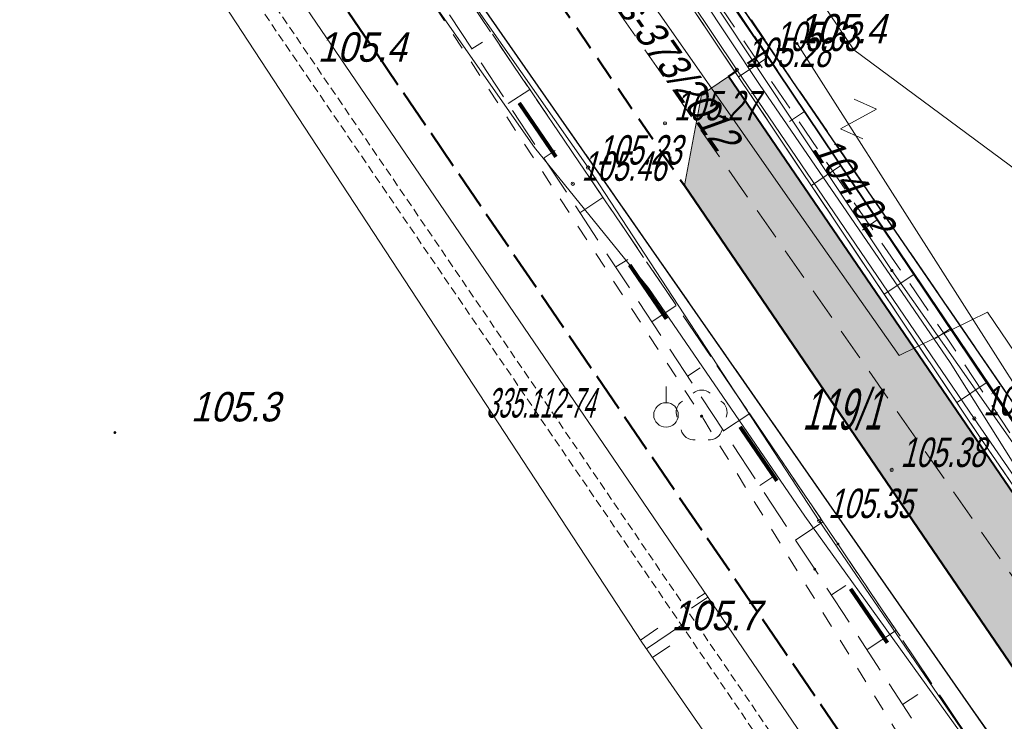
# Model space of a CAD drawing. Extents: x 6530721 to 6531385, y 5978377 to 5979143.
# Tile 56 of 146: x 6530954 to 6530984, y 5978766 to 5978787. Entities that reach past the tile are written whole.
import ezdxf

# ---------------------------------------------------------------- set-up
doc = ezdxf.new("R2010")
doc.units = 0
doc.set_wipeout_variables(frame=1)
for name, pattern in [('AB_rokocin 2014-08-13 AC2004$0$0.5_0.5', [1, 0.5, -0.5]), ('AB_rokocin 2014-08-13 AC2004$0$1.0_0.5', [1.5, 1, -0.5]), ('AB_rokocin 2014-08-13 AC2004$0$1.5_0.5', [2, 1.5, -0.5]), ('AB_rokocin 2014-08-13 AC2004$0$823-500', [1.75, 1.25, -0.5]), ('AB_rokocin 2014-08-13 AC2004$0$l217_500', [2, 1.5, -0.5]), ('AB_rokocin 2014-08-13 AC2004$0$l219_500', [0]), ('ACAD_ISO02W100', [15, 12, -3]), ('DASHED2', [0.375, 0.25, -0.125]), ('HIDDEN', [0.375, 0.25, -0.125])]:
    doc.linetypes.add(name, pattern=pattern)
for name, color, linetype, lineweight in [('A-T-OŚ-LBAT-FILL', 7, 'Continuous', 15), ('A-T-OŚ-LR1-CUT', 7, 'Continuous', 15), ('AB-chodnik obrzeża', 30, 'Continuous', 40), ('AB-krawędzie', 7, 'ACAD_ISO02W100', 50), ('AB-krawężnik', 7, 'Continuous', 50), ('AB-krawężnik obniżony', 34, 'DASHED2', 50), ('AB-pobocze', 191, 'Continuous', 20), ('AB-wymiarowa', 7, 'Continuous', 30), ('AB-wyp.ścieżka', 31, 'Continuous', 15), ('AB-zjazd krawędzie', 130, 'Continuous', 18), ('AB_rokocin 2014-08-13 AC2004$0$!arkusz4', 7, 'Continuous', 18), ('AB_rokocin 2014-08-13 AC2004$0$131-Opis punktu osnowy pomiarowej', 7, 'Continuous', 18), ('AB_rokocin 2014-08-13 AC2004$0$131-Punkt osnowy pomiarowej', 7, 'Continuous', 18), ('AB_rokocin 2014-08-13 AC2004$0$211-Nr działki', 7, 'Continuous', 18), ('AB_rokocin 2014-08-13 AC2004$0$217-Granica konturu klasyfikcyjnego', 7, 'Continuous', 18), ('AB_rokocin 2014-08-13 AC2004$0$218-Granica użytku', 7, 'Continuous', 18), ('AB_rokocin 2014-08-13 AC2004$0$219-Linia granicy', 7, 'Continuous', 18), ('AB_rokocin 2014-08-13 AC2004$0$623-Punkt rzędnej przewodu-SGPOD', 7, 'Continuous', 18), ('AB_rokocin 2014-08-13 AC2004$0$623-Punkt rzędnej przewodu-SGPOD-Atr2', 7, 'Continuous', 18), ('AB_rokocin 2014-08-13 AC2004$0$820-Skarpa nieumocniona', 7, 'Continuous', 18), ('AB_rokocin 2014-08-13 AC2004$0$823-Szczyt skarpy nieumocninej', 7, 'Continuous', 18), ('AB_rokocin 2014-08-13 AC2004$0$824-Podnóże skarpy nieumocninej', 7, 'Continuous', 18), ('AB_rokocin 2014-08-13 AC2004$0$903-Żywopłot', 7, 'Continuous', 18), ('AB_rokocin 2014-08-13 AC2004$0$991-Przehaczenie', 7, 'Continuous', 18), ('AB_rokocin 2014-08-13 AC2004$0$drzewo liściaste (punkt)', 7, 'Continuous', 18), ('AB_rokocin 2014-08-13 AC2004$0$krawężnik (linia)', 7, 'Continuous', 18), ('AB_rokocin 2014-08-13 AC2004$0$kółeczka', 1, 'Continuous', 18), ('AB_rokocin 2014-08-13 AC2004$0$ogrodzenie trwałe (linia)', 7, 'Continuous', 18), ('AB_rokocin 2014-08-13 AC2004$0$przewód elektroenergetyczny - projektowany (linia)-SE', 7, 'Continuous', 18), ('AB_rokocin 2014-08-13 AC2004$0$przewód gazowy (linia)-SG', 7, 'Continuous', 18), ('AB_rokocin 2014-08-13 AC2004$0$przewód kanalizacyjny - projektowany (linia)-SK', 7, 'Continuous', 18), ('AB_rokocin 2014-08-13 AC2004$0$przewód kanalizacyjny - projektowany (linia)-SK-Atr1', 7, 'Continuous', 18), ('AB_rokocin 2014-08-13 AC2004$0$przewód telekomunikacyjny (linia)-STPOD', 7, 'Continuous', 18), ('AB_rokocin 2014-08-13 AC2004$0$przewód wodociągowy (linia)-SW', 7, 'Continuous', 18), ('AB_rokocin 2014-08-13 AC2004$0$punkt wysokościowy naturalny', 7, 'Continuous', 18), ('AB_rokocin 2014-08-13 AC2004$0$punkt wysokościowy naturalny-Atr2', 7, 'Continuous', 18), ('AB_rokocin 2014-08-13 AC2004$0$punkt wysokościowy sztuczny', 7, 'Continuous', 18), ('AB_rokocin 2014-08-13 AC2004$0$wysokosci_asfalt', 7, 'Continuous', 18), ('ARDPLAN-2D-LBAT', 7, 'Continuous', 18), ('ARDPLAN-2D-LR1', 7, 'HIDDEN', 18), ('ARDPLAN-2D-LR2', 7, 'HIDDEN', 18), ('asf', 7, 'Continuous', 18), ('płot', 1, 'Continuous', 18)]:
    doc.layers.add(name, color=color, linetype=linetype, lineweight=lineweight)
doc.layers.add('gaOzPoziome', color=7, linetype='Continuous')
doc.styles.add('AB_rokocin 2014-08-13 AC2004$0$Standard', font='txt')
doc.linetypes.add('AB_rokocin 2014-08-13 AC2004$0$902-500', pattern='A,3.75,0,[1,ksztalty.shx,S=0.5,R=0,X=0,Y=0],3.75', length=7.5)
doc.linetypes.add('AB_rokocin 2014-08-13 AC2004$0$903-500', pattern='A,0,-0.001,0,[6,ksztalty.shx,S=0.667,R=0,X=0,Y=0],-3', length=3.001)

# ---------------------------------------------------------------- blocks, each defined once
blk = doc.blocks.new('Slope Pattern - Lines - Short')
for p, q in [((0, 25), (50, 25)), ((0, 0), (100, 0)), ((0, -25), (50, -25))]:
    blk.add_line(p, q)
blk.add_point((125, 0))
blk = doc.blocks.new('Slope Pattern - Lines')
for p, q in [((0, 25), (50, 25)), ((0, 0), (100, 0)), ((0, -25), (50, -25))]:
    blk.add_line(p, q)
blk = doc.blocks.new('AB_rokocin 2014-08-13 AC2004$0$WSP')
at = {"layer": 'AB_rokocin 2014-08-13 AC2004$0$kółeczka', "color": 0, "linetype": 'Continuous'}
blk.add_circle((0, 0), 0.1, dxfattribs=at)
blk = doc.blocks.new('AB_rokocin 2014-08-13 AC2004$0$PW01')
at = {"linetype": 'Continuous', "lineweight": 13}
h = blk.add_hatch(color=0, dxfattribs=at)
edge = h.paths.add_edge_path()
edge.add_arc((0, 0), 0.045, 0, 360)
blk = doc.blocks.new('AB_rokocin 2014-08-13 AC2004$0$131')
at = {"color": 0, "linetype": 'Continuous', "lineweight": 13}
blk.add_line((0, 0.375), (0, 0.875), dxfattribs=at)
blk.add_circle((0, 0), 0.375, dxfattribs=at)
blk = doc.blocks.new('AB_rokocin 2014-08-13 AC2004$0$OP021')
at = {"linetype": 'Continuous', "lineweight": 13}
h = blk.add_hatch(color=0, dxfattribs=at)
edge = h.paths.add_edge_path()
edge.add_arc((0, 0), 0.05, 0, 360)
at = {"color": 0, "linetype": 'Continuous', "lineweight": 13}
for centre, start, end in [((0, 0.4), 49.272, 130.728), ((-0.38, 0.124), 121.308, 202.548), ((0.38, 0.124), 337.452, 58.692), ((-0.235, -0.324), 193.221, 274.871), ((0.235, -0.324), 265.129, 346.779)]:
    blk.add_arc(centre, 0.4, start, end, dxfattribs=at)
blk = doc.blocks.new('AB_rokocin 2014-08-13 AC2004$0$PW02')
at = {"linetype": 'Continuous', "lineweight": 13}
h = blk.add_hatch(color=0, dxfattribs=at)
edge = h.paths.add_edge_path()
edge.add_arc((0, 0), 0.045, 0, 360)
blk = doc.blocks.new('AB_rokocin 2014-08-13 AC2004$0$991')
at = {"color": 0, "linetype": 'Continuous', "lineweight": 0}
for p, q in [((-0.375, 0.5), (0.375, 0.5)), ((-0.375, -0.5), (0.375, 0.5)), ((-0.375, -0.5), (0.375, -0.5))]:
    blk.add_line(p, q, dxfattribs=at)
blk = doc.blocks.new('AB_rokocin 2014-08-13 AC2004$0$621')
at = {"linetype": 'Continuous', "lineweight": 0}
h = blk.add_hatch(color=0, dxfattribs=at)
edge = h.paths.add_edge_path()
edge.add_arc((0, 0), 0.05, 0, 360)
blk = doc.blocks.new('AB_rokocin 2014-08-13 AC2004')
at = {"layer": 'AB_rokocin 2014-08-13 AC2004$0$217-Granica konturu klasyfikcyjnego', "color": 3, "linetype": 'AB_rokocin 2014-08-13 AC2004$0$l217_500', "lineweight": 18, "flags": 128}
for points in [[(6530922.5, 5978853.8), (6530986.03, 5978762.59)], [(6530922.5, 5978853.8), (6530986.03, 5978762.59)], [(6530974.8, 5978790.13), (6530987.22, 5978772)], [(6530974.8, 5978790.13), (6530987.22, 5978772)]]:
    blk.add_lwpolyline(points, dxfattribs=at)
at = {"layer": 'AB_rokocin 2014-08-13 AC2004$0$218-Granica użytku', "color": 7, "linetype": 'AB_rokocin 2014-08-13 AC2004$0$0.5_0.5', "lineweight": 18, "flags": 128}
blk.add_lwpolyline([(6531001.17, 5978721.69), (6531000.63, 5978732.43), (6530996.15, 5978739.32), (6530984.93, 5978759.47), (6530975.19, 5978775.23), (6530966.02, 5978789.33), (6530947.12, 5978815.35), (6530930.04, 5978841.98), (6530914.21, 5978864.57), (6530909.23, 5978867.86), (6530906.17, 5978863.28), (6530898.76, 5978839.04), (6530885.52, 5978810.89), (6530874.76, 5978788), (6530855.37, 5978751.06), (6530836.1, 5978722.27), (6530827.283, 5978708.346)], dxfattribs=at)
at = {"layer": 'AB_rokocin 2014-08-13 AC2004$0$219-Linia granicy', "color": 92, "linetype": 'AB_rokocin 2014-08-13 AC2004$0$l219_500', "lineweight": 30, "flags": 128}
for points in [[(6530986.03, 5978762.59), (6530922.5, 5978853.8)], [(6530986.03, 5978762.59), (6530922.5, 5978853.8)], [(6530987.22, 5978772), (6530974.8, 5978790.13)], [(6530987.22, 5978772), (6530974.8, 5978790.13)]]:
    blk.add_lwpolyline(points, dxfattribs=at)
at = {"layer": 'AB_rokocin 2014-08-13 AC2004$0$820-Skarpa nieumocniona', "color": 252, "linetype": 'Continuous', "lineweight": 18}
for p, q in [((6530968.16, 5978786.48), (6530968.49, 5978786.68)), ((6530977.23, 5978786.22), (6530976.32, 5978785.62)), ((6530969.27, 5978784.8), (6530969.93, 5978785.23)), ((6530978.34, 5978784.56), (6530977.88, 5978784.25)), ((6530970.37, 5978783.14), (6530970.71, 5978783.36)), ((6530979.45, 5978782.9), (6530978.55, 5978782.29)), ((6530971.46, 5978781.46), (6530972.17, 5978781.93)), ((6530980.56, 5978781.24), (6530980.11, 5978780.93)), ((6530972.57, 5978779.8), (6530972.93, 5978780.03)), ((6530981.68, 5978779.57), (6530980.77, 5978778.97)), ((6530973.67, 5978778.12), (6530974.41, 5978778.62)), ((6530982.79, 5978777.91), (6530982.33, 5978777.61)), ((6530974.76, 5978776.46), (6530975.15, 5978776.71)), ((6530983.9, 5978776.25), (6530982.99, 5978775.64)), ((6530975.86, 5978774.78), (6530976.66, 5978775.31)), ((6530976.97, 5978773.11), (6530977.37, 5978773.38)), ((6530978.06, 5978771.44), (6530978.9, 5978772)), ((6530979.16, 5978769.76), (6530979.6, 5978770.05)), ((6530980.25, 5978768.09), (6530981.15, 5978768.68)), ((6530981.34, 5978766.41), (6530981.8, 5978766.71))]:
    blk.add_line(p, q, dxfattribs=at)
at = {"layer": 'AB_rokocin 2014-08-13 AC2004$0$823-Szczyt skarpy nieumocninej', "color": 252, "linetype": 'AB_rokocin 2014-08-13 AC2004$0$823-500', "lineweight": 18, "flags": 128}
for points in [[(6530988.33, 5978757.96), (6530983.21, 5978763.51), (6530978.65, 5978770.55), (6530967.23, 5978787.89), (6530956.09, 5978804.01), (6530943.26, 5978822.96), (6530931.12, 5978839.99), (6530922.44, 5978852.55), (6530920.27, 5978857.62)], [(6530991.02, 5978765.38), (6530990.1, 5978767), (6530984.7, 5978775.06), (6530976.01, 5978788.05), (6530973.35, 5978792.03), (6530972.69, 5978792.81)]]:
    blk.add_lwpolyline(points, dxfattribs=at)
at = {"layer": 'AB_rokocin 2014-08-13 AC2004$0$824-Podnóże skarpy nieumocninej', "color": 252, "linetype": 'AB_rokocin 2014-08-13 AC2004$0$823-500', "lineweight": 18, "flags": 128}
for points in [[(6530920.27, 5978857.62), (6530923.54, 5978853.19), (6530932.03, 5978840.69), (6530943.89, 5978823.43), (6530955.81, 5978806), (6530967.75, 5978788.45), (6530979.36, 5978771.32), (6530984.23, 5978764.08), (6530988.33, 5978757.96)], [(6530972.69, 5978792.81), (6530972.45, 5978791.39), (6530983.73, 5978774.55), (6530989.3, 5978766.44), (6530991.02, 5978765.38)]]:
    blk.add_lwpolyline(points, dxfattribs=at)
at = {"layer": 'AB_rokocin 2014-08-13 AC2004$0$903-Żywopłot', "color": 7, "linetype": 'AB_rokocin 2014-08-13 AC2004$0$903-500', "lineweight": 18, "flags": 128}
blk.add_lwpolyline([(6530991.82, 5978766.24), (6530991.05, 5978766.31), (6530978.11, 5978786.64)], dxfattribs=at)
at = {"layer": 'AB_rokocin 2014-08-13 AC2004$0$krawężnik (linia)', "color": 252, "linetype": 'Continuous', "lineweight": 18, "flags": 128}
blk.add_lwpolyline([(6531068.72, 5978657.15), (6531062.15, 5978664.55), (6531049.49, 5978680.52), (6531035.66, 5978699.36), (6531024.09, 5978715.9), (6531011.56, 5978734.19), (6530996.95, 5978755.35), (6530989.3, 5978766.44), (6530983.73, 5978774.55), (6530972.45, 5978791.39), (6530968.42, 5978797.31), (6530960.29, 5978809.3)], dxfattribs=at)
at = {"layer": 'AB_rokocin 2014-08-13 AC2004$0$krawężnik (linia)', "color": 252, "linetype": 'AB_rokocin 2014-08-13 AC2004$0$1.5_0.5', "lineweight": 18, "flags": 128}
blk.add_lwpolyline([(6531298.927, 5978448.648), (6531287.37, 5978458.4), (6531270.37, 5978472.52), (6531253.02, 5978487.1), (6531235.13, 5978502.07), (6531218, 5978516.55), (6531200.82, 5978530.83), (6531185.47, 5978543.6), (6531169.49, 5978556.94), (6531153.58, 5978570.32), (6531137.12, 5978583.98), (6531120.57, 5978598.02), (6531104.7, 5978612.02), (6531087.1, 5978628.88), (6531072.14, 5978644.66), (6531057.88, 5978660.99), (6531044.81, 5978677.43), (6531031.41, 5978696.08), (6531019.33, 5978713.34), (6531007.09, 5978730.85), (6530994.02, 5978749.9), (6530984.23, 5978764.08), (6530979.36, 5978771.32), (6530967.75, 5978788.45), (6530955.81, 5978806), (6530943.89, 5978823.43), (6530932.03, 5978840.69), (6530923.54, 5978853.19), (6530919.06, 5978859.93)], dxfattribs=at)
at = {"layer": 'AB_rokocin 2014-08-13 AC2004$0$kółeczka', "color": 7, "linetype": 'ByBlock'}
for p in [(6530977.145, 5978786.318, 105.628), (6530977.145, 5978786.318, 105.628), (6530977.145, 5978786.318, 105.628), (6530976.267, 5978785.83, 105.284), (6530976.267, 5978785.83, 105.284), (6530976.267, 5978785.83, 105.284), (6530974.069, 5978784.196, 105.273), (6530974.069, 5978784.196, 105.273), (6530974.069, 5978784.196, 105.273), (6530971.717, 5978782.843, 105.228), (6530971.717, 5978782.843, 105.228), (6530971.717, 5978782.843, 105.228), (6530971.246, 5978782.346, 105.461), (6530971.246, 5978782.346, 105.461), (6530971.246, 5978782.346, 105.461), (6530983.532, 5978775.163, 105.348), (6530983.532, 5978775.163, 105.348), (6530983.532, 5978775.163, 105.348), (6530981.004, 5978773.587, 105.379), (6530981.004, 5978773.587, 105.379), (6530981.004, 5978773.587, 105.379), (6530978.788, 5978772.024, 105.35), (6530978.788, 5978772.024, 105.35), (6530978.788, 5978772.024, 105.35)]:
    blk.add_point(p, dxfattribs=at)
at = {"layer": 'AB_rokocin 2014-08-13 AC2004$0$kółeczka', "color": 1, "linetype": 'ByBlock'}
for p in [(6530977.145, 5978786.318, 105.628), (6530976.267, 5978785.83, 105.284), (6530974.069, 5978784.196, 105.273), (6530971.717, 5978782.843, 105.228), (6530971.246, 5978782.346, 105.461), (6530983.532, 5978775.163, 105.348), (6530981.004, 5978773.587, 105.379), (6530978.788, 5978772.024, 105.35)]:
    blk.add_point(p, dxfattribs=at)
at = {"layer": 'AB_rokocin 2014-08-13 AC2004$0$ogrodzenie trwałe (linia)', "color": 252, "linetype": 'AB_rokocin 2014-08-13 AC2004$0$902-500', "lineweight": 35, "flags": 128}
blk.add_lwpolyline([(6530974.29, 5978790.6), (6530990.77, 5978766.04), (6530995.82, 5978764.1), (6531000.09, 5978767.35), (6531002.71, 5978769.44), (6531005.36, 5978774.32), (6531006, 5978775.46), (6531006.65, 5978776.75), (6531008.22, 5978779.72), (6531011.41, 5978785.82), (6531001.35, 5978796.9)], dxfattribs=at)
at = {"layer": 'AB_rokocin 2014-08-13 AC2004$0$przewód elektroenergetyczny - projektowany (linia)-SE', "color": 1, "linetype": 'AB_rokocin 2014-08-13 AC2004$0$1.0_0.5', "lineweight": 18, "flags": 128}
blk.add_lwpolyline([(6530826.972, 5978708.68), (6530827.24, 5978709.09), (6530834.58, 5978722.01), (6530844.3, 5978737.61), (6530851.06, 5978748.63), (6530857.75, 5978759.14), (6530864.58, 5978771.22), (6530872.94, 5978786.68), (6530885.26, 5978812.96), (6530898.25, 5978841.23), (6530902.68, 5978856.6), (6530904.26, 5978865.5), (6530895.64, 5978867.12), (6530896.81, 5978878.73), (6530897.37, 5978886.45), (6530914.59, 5978888.09), (6530916.6, 5978883.13), (6530918.66, 5978878.97), (6530922.67, 5978870.07), (6530922.8, 5978868.04), (6530926.81, 5978860.82), (6530928.6, 5978857.83), (6530930.08, 5978855.53), (6530931.41, 5978853.22), (6530934.81, 5978847.74), (6530938.18, 5978842.74), (6530940.61, 5978838.92), (6530943.7, 5978834.57), (6530946.08, 5978831.07), (6530948, 5978828.22), (6530952.41, 5978821.5), (6530956.94, 5978815.04), (6530960.54, 5978809.91), (6530964.29, 5978804.42), (6530967.77, 5978799.56), (6530971.05, 5978794.9), (6530973.84, 5978790.63), (6530976.58, 5978786.57), (6530980.58, 5978780.71), (6530982.7, 5978777.62), (6530985.22, 5978773.81), (6530988.34, 5978769.04), (6530989.92, 5978766.7), (6530990.46, 5978765.93), (6530990.37, 5978765.15), (6530991.83, 5978763.13), (6530996.06, 5978757.13), (6530999.57, 5978752.09), (6531000.82, 5978750.32), (6531001.94, 5978748.65), (6531002.55, 5978747.77), (6531005.3, 5978743.83), (6531008.21, 5978739.6), (6531012.63, 5978733.34), (6531017.03, 5978727.14), (6531023.63, 5978717.51), (6531029.4, 5978709.03), (6531033.24, 5978703.44), (6531036.36, 5978699.89), (6531039.9, 5978695.78), (6531042.87, 5978692.37), (6531049.22, 5978685.3), (6531061.9, 5978670.96), (6531061.63, 5978668.76), (6531063.68, 5978666.4), (6531066.09, 5978666.33), (6531071.01, 5978660.91), (6531074.47, 5978660.91), (6531079.98, 5978654.09), (6531082.92, 5978659.36), (6531086.03, 5978664.59), (6531092.01, 5978675.8), (6531094.55, 5978679.72)], dxfattribs=at)
at = {"layer": 'AB_rokocin 2014-08-13 AC2004$0$przewód gazowy (linia)-SG', "color": 40, "linetype": 'Continuous', "lineweight": 18, "flags": 128}
blk.add_lwpolyline([(6530917.66, 5978879.08), (6530921.71, 5978869.08), (6530932.16, 5978851), (6530933.74, 5978849.77), (6530947.33, 5978829.49), (6530959.25, 5978813.3), (6530969.03, 5978797.78), (6530981.01, 5978779.69), (6530991.51, 5978764.72), (6530995.77, 5978763.22), (6530996.08, 5978762.53)], dxfattribs=at)
at = {"layer": 'AB_rokocin 2014-08-13 AC2004$0$przewód kanalizacyjny - projektowany (linia)-SK', "color": 32, "linetype": 'AB_rokocin 2014-08-13 AC2004$0$1.0_0.5', "lineweight": 18, "flags": 128}
blk.add_lwpolyline([(6530969.16, 5978792.6), (6530991.98, 5978759.89)], dxfattribs=at)
at = {"layer": 'AB_rokocin 2014-08-13 AC2004$0$przewód telekomunikacyjny (linia)-STPOD', "color": 30, "linetype": 'Continuous', "lineweight": 18, "flags": 128}
for points in [[(6530968.03, 5978803.46), (6530973.27, 5978796.19), (6530979.85, 5978786.45)], [(6530959.42, 5978808.41), (6530965.43, 5978799.83), (6530968.78, 5978794.78), (6530973.97, 5978787.45), (6530977.67, 5978782.15), (6530981.23, 5978777.09), (6530983.94, 5978778.42), (6530989.79, 5978769.77), (6530994.03, 5978763.46), (6530996.43, 5978759.9), (6530998.79, 5978756.77), (6531001.7, 5978753.69), (6531005.43, 5978758.48), (6531010.3, 5978764.63), (6531015.99, 5978771.85), (6531018.01, 5978774.3), (6531025.85, 5978784.41), (6531027.94, 5978787.09), (6531028.12, 5978789.16), (6531034.2, 5978795.72), (6531038.85, 5978799.89), (6531041.99, 5978803.33)], [(6530955.77, 5978804.1), (6530961.97, 5978795.05), (6530970.08, 5978783.46), (6530973.57, 5978779.14), (6530978.35, 5978772.17), (6530984.57, 5978763.52), (6530989.96, 5978755.52), (6530995.69, 5978748.09), (6531001.69, 5978739.66), (6531009.7, 5978728.8), (6531016.82, 5978718.8), (6531023.95, 5978708.92), (6531029.88, 5978700.57), (6531034.71, 5978694.17), (6531041.7, 5978685.57), (6531049.69, 5978676.16), (6531058.59, 5978664.46)], [(6530979.85, 5978786.45), (6530990.45, 5978778.59)]]:
    blk.add_lwpolyline(points, dxfattribs=at)
at = {"layer": 'AB_rokocin 2014-08-13 AC2004$0$przewód wodociągowy (linia)-SW', "color": 5, "linetype": 'Continuous', "lineweight": 18, "flags": 128}
blk.add_lwpolyline([(6531034.62, 5978806.42), (6531027.43, 5978796.52), (6531021.7, 5978789.72), (6531016.94, 5978783.56), (6531011.83, 5978776.89), (6531005.05, 5978767.96), (6530999.49, 5978763.79), (6530994.24, 5978760.05), (6530986.91, 5978770.31), (6530982.79, 5978776.88), (6530976.96, 5978785.38), (6530970.65, 5978794.9), (6530964.66, 5978803.3)], dxfattribs=at)
at = {"layer": 'AB_rokocin 2014-08-13 AC2004$0$131-Punkt osnowy pomiarowej', "color": 7, "linetype": 'Continuous', "lineweight": 18}
blk.add_blockref('AB_rokocin 2014-08-13 AC2004$0$131', (6530974.1, 5978775.27), dxfattribs=at)
at = {"layer": 'AB_rokocin 2014-08-13 AC2004$0$623-Punkt rzędnej przewodu-SGPOD', "color": 52, "linetype": 'Continuous', "lineweight": 18}
blk.add_blockref('AB_rokocin 2014-08-13 AC2004$0$621', (6530981.01, 5978779.69), dxfattribs=at)
at = {"layer": 'AB_rokocin 2014-08-13 AC2004$0$991-Przehaczenie', "color": 7, "linetype": 'Continuous', "lineweight": 18, "rotation": 335.754}
blk.add_blockref('AB_rokocin 2014-08-13 AC2004$0$991', (6530979.99, 5978784.33), dxfattribs=at)
at = {"layer": 'AB_rokocin 2014-08-13 AC2004$0$drzewo liściaste (punkt)', "color": 94, "linetype": 'Continuous', "lineweight": 13}
blk.add_blockref('AB_rokocin 2014-08-13 AC2004$0$OP021', (6530975.19, 5978775.23), dxfattribs=at)
at = {"layer": 'AB_rokocin 2014-08-13 AC2004$0$kółeczka', "color": 252, "linetype": 'Continuous', "xscale": 0.5, "yscale": 0.5, "zscale": 0.5}
for p in [(6530977.145, 5978786.318), (6530976.267, 5978785.83), (6530974.069, 5978784.196), (6530971.717, 5978782.843), (6530971.246, 5978782.346), (6530983.532, 5978775.163), (6530981.004, 5978773.587), (6530978.788, 5978772.024)]:
    blk.add_blockref('AB_rokocin 2014-08-13 AC2004$0$WSP', p, dxfattribs=at)
at = {"layer": 'AB_rokocin 2014-08-13 AC2004$0$punkt wysokościowy naturalny', "color": 7, "linetype": 'Continuous', "lineweight": 13}
for p in [(6530978.11, 5978786.64), (6530957.24, 5978774.73), (6530978.65, 5978770.55)]:
    blk.add_blockref('AB_rokocin 2014-08-13 AC2004$0$PW01', p, dxfattribs=at)
at = {"layer": 'AB_rokocin 2014-08-13 AC2004$0$punkt wysokościowy sztuczny', "color": 7, "linetype": 'Continuous', "lineweight": 13}
for p in [(6530983.73, 5978774.55), (6530979.36, 5978771.32)]:
    blk.add_blockref('AB_rokocin 2014-08-13 AC2004$0$PW02', p, dxfattribs=at)
at = {"layer": 'AB_rokocin 2014-08-13 AC2004$0$131-Opis punktu osnowy pomiarowej', "color": 7, "linetype": 'Continuous', "lineweight": 20, "style": 'AB_rokocin 2014-08-13 AC2004$0$Standard', "oblique": 15, "width": 0.544}
blk.add_text('335.112-74', height=0.9, dxfattribs=at).set_placement((6530968.59, 5978775.19))
at = {"layer": 'AB_rokocin 2014-08-13 AC2004$0$211-Nr działki', "color": 92, "linetype": 'Continuous', "lineweight": 30, "style": 'AB_rokocin 2014-08-13 AC2004$0$Standard', "oblique": 15, "width": 0.575}
blk.add_text('119/1', height=1.25, dxfattribs=at).set_placement((6530978.27, 5978774.82))
at = {"layer": 'AB_rokocin 2014-08-13 AC2004$0$623-Punkt rzędnej przewodu-SGPOD-Atr2', "color": 52, "linetype": 'ByBlock', "lineweight": 20, "style": 'AB_rokocin 2014-08-13 AC2004$0$Standard', "oblique": 15, "width": 0.9}
blk.add_text('104.02', height=0.9, rotation=303.514, dxfattribs=at).set_placement((6530978.54, 5978783.42))
at = {"layer": 'AB_rokocin 2014-08-13 AC2004$0$przewód kanalizacyjny - projektowany (linia)-SK-Atr1', "color": 34, "linetype": 'ByBlock', "lineweight": 20, "style": 'AB_rokocin 2014-08-13 AC2004$0$Standard', "oblique": 15, "width": 0.9}
blk.add_text('ks-373/2012', height=0.9, rotation=304.902, dxfattribs=at).set_placement((6530972.25, 5978788.17))
at = {"layer": 'AB_rokocin 2014-08-13 AC2004$0$punkt wysokościowy naturalny-Atr2', "color": 252, "linetype": 'ByBlock', "lineweight": 20, "style": 'AB_rokocin 2014-08-13 AC2004$0$Standard', "oblique": 15, "width": 0.9}
for s, p in [('105.4', (6530978.11, 5978786.64)), ('105.4', (6530963.44, 5978786.08)), ('105.3', (6530959.56, 5978775.07)), ('105.7', (6530974.26, 5978768.68))]:
    blk.add_text(s, height=0.9, dxfattribs=at).set_placement(p)
at = {"layer": 'AB_rokocin 2014-08-13 AC2004$0$wysokosci_asfalt', "color": 252, "linetype": 'ByBlock', "lineweight": 20, "style": 'AB_rokocin 2014-08-13 AC2004$0$Standard', "oblique": 15, "width": 0.7}
for s, p in [('105.63', (6530977.415, 5978786.408)), ('105.28', (6530976.537, 5978785.92)), ('105.27', (6530974.339, 5978784.286)), ('105.23', (6530971.987, 5978782.933)), ('105.46', (6530971.516, 5978782.436)), ('105.35', (6530983.802, 5978775.253)), ('105.38', (6530981.274, 5978773.677)), ('105.35', (6530979.058, 5978772.114))]:
    blk.add_text(s, height=0.9, dxfattribs=at).set_placement(p)
at = {"linetype": 'ByBlock'}
blk.add_wipeout([(6530875.993, 5978760.343), (6530918.965, 5978786.026), (6531046.134, 5978573.254), (6531003.162, 5978547.571)], dxfattribs=at).dxf.layer = 'AB_rokocin 2014-08-13 AC2004$0$!arkusz4'

msp = doc.modelspace()

# ---------------------------------------------------------------- hatches: boundary and pattern name
at = {"layer": 'AB-wyp.ścieżka'}
h = msp.add_hatch(color=256, dxfattribs=at)
h.paths.add_polyline_path([(6530970.155, 5978788.899), (6530972.934, 5978788.373), (6530973.76, 5978788.937), (6530971.454, 5978792.319), (6530970.628, 5978791.756), (6530970.102, 5978788.977)])
edge = h.paths.add_edge_path()
edge.add_line((6530975.187, 5978785.068), (6530974.661, 5978782.289))
edge.add_line((6530974.661, 5978782.289), (6530988.541, 5978761.93))
edge.add_arc((6530993.499, 5978765.31), 6, 214.2848, 274.2848)
edge.add_line((6530993.947, 5978759.327), (6530976.013, 5978785.632))
edge.add_line((6530976.013, 5978785.632), (6530975.187, 5978785.068))

# ---------------------------------------------------------------- next in the draw order: block references
at = {"layer": 'AB-wymiarowa'}
msp.add_blockref('AB_rokocin 2014-08-13 AC2004', (0, 0), dxfattribs=at)

# ---------------------------------------------------------------- next in the draw order: linework, layer by layer
at = {"layer": 'AB-chodnik obrzeża'}
msp.add_line((6530991.583, 5978762.794), (6530976.013, 5978785.632), dxfattribs=at)
at = {"layer": 'AB-krawędzie', "ltscale": 0.1}
msp.add_lwpolyline([(6531003.048, 5978731.188), (6530991.329, 5978748.077), (6530977.728, 5978768.027), (6530941.136, 5978821.699), (6530928.17, 5978841.32), (6530922.634, 5978849.075)], dxfattribs=at)
at = {"layer": 'AB-krawężnik', "flags": 128}
msp.add_lwpolyline([(6530988.541, 5978761.93), (6530982.272, 5978771.125), (6530974.661, 5978782.289)], dxfattribs=at)
at = {"layer": 'AB-krawężnik obniżony', "ltscale": 3, "flags": 128}
for points in [[(6530965.032, 5978796.413), (6530974.661, 5978782.289)], [(6530973.76, 5978788.937), (6530975.026, 5978789.8), (6530977.287, 5978786.5), (6530976.013, 5978785.632)]]:
    msp.add_lwpolyline(points, dxfattribs=at)
at = {"layer": 'AB-pobocze', "ltscale": 3}
msp.add_lwpolyline([(6530981.469, 5978760.765), (6530976.902, 5978767.464), (6530940.306, 5978821.142), (6530927.345, 5978840.754), (6530923.714, 5978845.841, 0.089953), (6530922.178, 5978847.334), (6530910.285, 5978855.332)], format="xyb", dxfattribs=at)
at = {"layer": 'AB-zjazd krawędzie', "ltscale": 3, "flags": 128}
msp.add_lwpolyline([(6530976.013, 5978785.632), (6530975.187, 5978785.068), (6530974.661, 5978782.289)], dxfattribs=at)
at = {"layer": 'ARDPLAN-2D-LBAT', "flags": 128}
msp.add_lwpolyline([(6530979.6, 5978759.307), (6530973.358, 5978768.317), (6530960.364, 5978788.172), (6530951.516, 5978801.151), (6530950.837, 5978802.126), (6530950.264, 5978802.946)], dxfattribs=at)
at = {"layer": 'ARDPLAN-2D-LR1', "flags": 128}
msp.add_lwpolyline([(6530974.761, 5978769.273), (6530952.442, 5978802.01), (6530951.878, 5978802.836), (6530951.315, 5978803.662), (6530950.752, 5978804.489), (6530950.189, 5978805.315), (6530949.625, 5978806.141), (6530949.062, 5978806.967), (6530948.499, 5978807.794), (6530947.935, 5978808.62), (6530947.372, 5978809.446), (6530946.809, 5978810.272), (6530946.245, 5978811.099), (6530945.682, 5978811.925), (6530945.119, 5978812.751), (6530944.555, 5978813.577), (6530944.498, 5978813.662), (6530943.992, 5978814.404), (6530943.429, 5978815.23), (6530942.866, 5978816.056), (6530942.302, 5978816.882), (6530941.739, 5978817.708), (6530941.176, 5978818.535), (6530940.612, 5978819.361), (6530940.049, 5978820.187), (6530939.454, 5978821.07), (6530938.903, 5978821.905), (6530938.351, 5978822.739), (6530937.8, 5978823.573), (6530937.249, 5978824.408), (6530936.697, 5978825.242), (6530936.146, 5978826.076), (6530935.595, 5978826.91), (6530935.043, 5978827.745), (6530934.492, 5978828.579), (6530933.941, 5978829.413), (6530933.389, 5978830.248), (6530932.838, 5978831.082), (6530932.287, 5978831.916), (6530931.735, 5978832.75), (6530931.184, 5978833.585), (6530930.633, 5978834.419), (6530930.081, 5978835.253), (6530929.53, 5978836.087), (6530928.979, 5978836.922), (6530923.77, 5978844.804, 0.09903), (6530922.112, 5978846.475), (6530909.866, 5978854.71)], format="xyb", dxfattribs=at)
msp.add_lwpolyline([(6530980.876, 5978760.303), (6530974.761, 5978769.273)], dxfattribs=at)
at = {"layer": 'ARDPLAN-2D-LR2', "flags": 128}
msp.add_lwpolyline([(6530974.43, 5978769.048), (6530952.111, 5978801.784), (6530951.548, 5978802.611), (6530950.985, 5978803.437), (6530950.421, 5978804.263), (6530949.858, 5978805.089), (6530949.295, 5978805.916), (6530948.731, 5978806.742), (6530948.168, 5978807.568), (6530947.605, 5978808.394), (6530947.041, 5978809.221), (6530946.478, 5978810.047), (6530945.915, 5978810.873), (6530945.352, 5978811.699), (6530944.788, 5978812.526), (6530944.225, 5978813.352), (6530944.167, 5978813.437), (6530943.662, 5978814.178), (6530943.098, 5978815.004), (6530942.535, 5978815.831), (6530941.972, 5978816.657), (6530941.408, 5978817.483), (6530940.845, 5978818.309), (6530940.282, 5978819.136), (6530939.718, 5978819.962), (6530939.12, 5978820.85), (6530938.569, 5978821.684), (6530938.018, 5978822.518), (6530937.466, 5978823.353), (6530936.915, 5978824.187), (6530936.364, 5978825.021), (6530935.812, 5978825.856), (6530935.261, 5978826.69), (6530934.71, 5978827.524), (6530934.158, 5978828.358), (6530933.607, 5978829.193), (6530933.056, 5978830.027), (6530932.504, 5978830.861), (6530931.953, 5978831.696), (6530931.402, 5978832.53), (6530930.85, 5978833.364), (6530930.299, 5978834.198), (6530929.748, 5978835.033), (6530929.196, 5978835.867), (6530928.645, 5978836.701), (6530924.955, 5978842.285, 0.297329), (6530918.939, 5978844.891), (6530906.851, 5978842.826)], format="xyb", dxfattribs=at)
msp.add_lwpolyline([(6530980.56, 5978760.056), (6530974.43, 5978769.048)], dxfattribs=at)
at = {"layer": 'asf', "lineweight": 18, "flags": 128}
for points in [[(6531007.381, 5978740.416), (6530999.542, 5978751.742), (6530991.657, 5978763.371), (6530983.532, 5978775.163), (6530976.267, 5978785.83), (6530972, 5978792.206), (6530969.092, 5978796.77), (6530961.513, 5978807.977)], [(6531002.46, 5978737.096), (6530994.891, 5978748.504), (6530986.75, 5978760.362), (6530978.788, 5978772.024), (6530971.717, 5978782.843), (6530965.463, 5978791.775), (6530956.703, 5978804.68)]]:
    msp.add_lwpolyline(points, dxfattribs=at)
at = {"layer": 'gaOzPoziome', "color": 7, "const_width": 0.12, "flags": 128}
for points in [[(6530970.734, 5978783.167), (6530969.608, 5978784.82)], [(6530974.114, 5978778.21), (6530972.988, 5978779.862)], [(6530977.494, 5978773.252), (6530976.367, 5978774.905)], [(6530980.874, 5978768.295), (6530979.747, 5978769.947)]]:
    msp.add_lwpolyline(points, dxfattribs=at)
at = {"layer": 'płot', "lineweight": 18, "flags": 128}
msp.add_lwpolyline([(6530929.827, 5978856.272), (6530937.918, 5978844.469), (6530945.94, 5978832.668), (6530953.859, 5978820.973), (6530962.245, 5978808.571), (6530969.91, 5978797.159), (6530972.295, 5978798.946), (6530975.258, 5978794.679), (6530972.691, 5978792.801), (6530977.145, 5978786.318), (6530990.852, 5978766.062), (6531000.881, 5978751.986), (6531008.371, 5978741.391), (6531012.8, 5978734.972), (6531015.902, 5978730.494), (6531033.647, 5978704.66), (6531039.258, 5978698.41), (6531045.264, 5978691.76), (6531051.142, 5978685.041), (6531057.333, 5978678.356), (6531065.683, 5978669.08), (6531071.733, 5978662.18), (6531077.012, 5978662.707)], dxfattribs=at)

# ---------------------------------------------------------------- next in the draw order: block references
at = {"layer": 'A-T-OŚ-LBAT-FILL', "xscale": 0.01295870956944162, "yscale": 0.01295870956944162, "rotation": 34.28484959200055}
msp.add_blockref('Slope Pattern - Lines', (6530973.501, 5978768.11), dxfattribs=at)
at = {"layer": 'A-T-OŚ-LR1-CUT', "xscale": 0.005999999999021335, "yscale": 0.005999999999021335, "rotation": 214.2848496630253}
msp.add_blockref('Slope Pattern - Lines - Short', (6530975.38, 5978769.695), dxfattribs=at)

doc.saveas('drawing.dxf')
